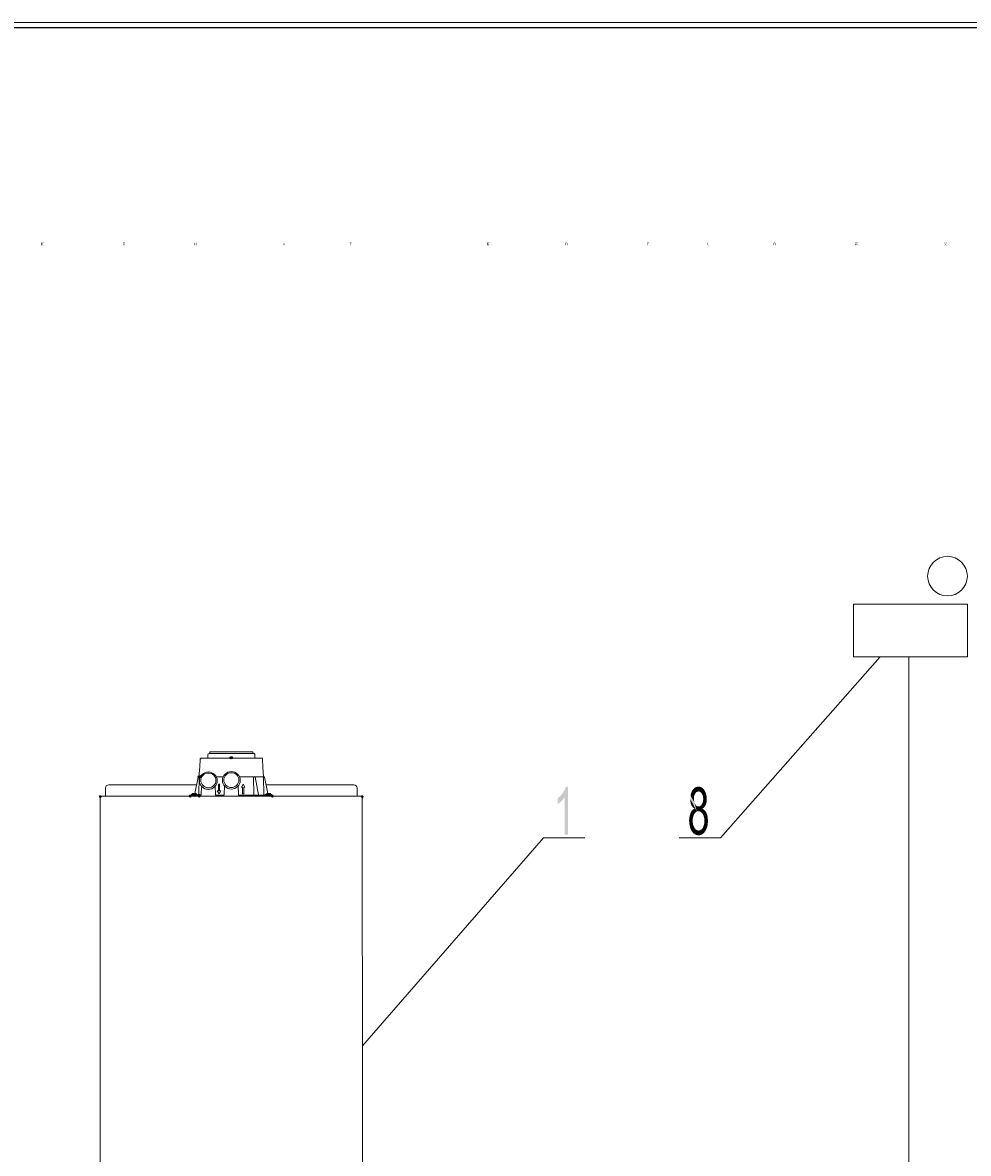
# Model space of a CAD drawing. Header units: millimetres. Extents: x -283 to 124139, y -3891 to 5906.
# Tile 28 of 55: x 907 to 1321, y -2899 to -2404. Entities that reach past the tile are written whole.
import ezdxf

# ---------------------------------------------------------------- set-up
doc = ezdxf.new("R2010")
doc.units = ezdxf.units.MM
doc.header["$LTSCALE"] = 20
doc.header["$MEASUREMENT"] = 0
doc.layers.get('0').update_dxf_attribs({"color": 252, "linetype": 'CONTINUOUS'})

msp = doc.modelspace()

# ---------------------------------------------------------------- hatches: boundary and pattern name
h = msp.add_hatch(color=7)
h.dxf.hatch_style = 2
h.paths.add_polyline_path([(914.78, -2500.44), (914.78, -2500.62), (914.78, -2501.5), (914.78, -2501.66), (915.14, -2501.68), (915.05, -2501.66), (914.96, -2501.5), (914.96, -2501.15), (915.49, -2501.15), (915.49, -2501.5), (915.47, -2501.66), (915.31, -2501.68), (915.84, -2501.68), (915.69, -2501.66), (915.66, -2501.5), (915.66, -2500.62), (915.84, -2500.62), (915.84, -2500.44), (915.31, -2500.44), (915.31, -2500.62), (915.4, -2500.62), (915.49, -2500.62), (915.49, -2500.8), (915.49, -2501.15), (914.96, -2501.15), (914.96, -2500.62), (915.05, -2500.62), (915.14, -2500.62), (915.14, -2500.44)])
h = msp.add_hatch(color=7)
h.dxf.hatch_style = 2
h.paths.add_polyline_path([(950.58, -2500.44), (950.58, -2500.62), (950.58, -2501.5), (950.58, -2501.66), (951.46, -2501.68), (951.46, -2501.5), (951.38, -2501.52), (951.29, -2501.68), (951.2, -2501.68), (951.11, -2501.68), (950.94, -2501.68), (950.78, -2501.68), (950.76, -2501.15), (951.11, -2501.15), (951.2, -2501.17), (951.29, -2501.32), (951.29, -2500.8), (951.27, -2500.95), (951.11, -2500.97), (950.76, -2501.15), (950.76, -2500.62), (950.91, -2500.62), (951.18, -2500.62), (951.29, -2500.62), (951.29, -2500.8), (951.46, -2500.8), (951.46, -2500.44)])
h = msp.add_hatch(color=7)
h.dxf.hatch_style = 2
h.paths.add_polyline_path([(981.5, -2500.44), (981.5, -2500.62), (981.59, -2500.62), (981.68, -2500.62), (981.68, -2501.5), (981.59, -2501.66), (981.5, -2501.68), (981.85, -2501.68), (981.7, -2501.66), (981.68, -2501.5), (981.68, -2500.8), (982.03, -2501.68), (982.56, -2500.62), (982.56, -2501.5), (982.56, -2501.68), (982.47, -2501.68), (982.38, -2501.68), (982.74, -2501.68), (982.74, -2501.5), (982.74, -2500.62), (982.74, -2500.44), (982.56, -2500.44), (982.21, -2501.5), (981.68, -2500.44)])
h = msp.add_hatch(color=7)
h.paths.add_polyline_path([(1021.09, -2500.44), (1020.73, -2501.5), (1020.58, -2501.66), (1020.73, -2501.68), (1020.73, -2501.5), (1020.73, -2501.32), (1021.26, -2501.32), (1021.26, -2501.57), (1021.26, -2501.68), (1021.61, -2501.68), (1021.53, -2501.66), (1021.44, -2501.5)])
h.paths.add_polyline_path([(1021.09, -2500.8), (1021.26, -2501.32), (1020.91, -2501.32)])
h = msp.add_hatch(color=7)
h.dxf.hatch_style = 2
h.paths.add_polyline_path([(1049.85, -2500.44), (1049.85, -2500.8), (1049.85, -2500.71), (1049.85, -2500.62), (1049.96, -2500.62), (1050.2, -2500.62), (1050.2, -2501.68), (1050.02, -2501.68), (1050.55, -2501.68), (1050.4, -2501.66), (1050.38, -2501.5), (1050.38, -2500.62), (1050.53, -2500.62), (1050.64, -2500.64), (1050.73, -2500.8), (1050.73, -2500.44)])
h = msp.add_hatch(color=7)
h.dxf.hatch_style = 2
h.paths.add_polyline_path([(1110.06, -2500.44), (1110.06, -2500.62), (1110.15, -2500.62), (1110.23, -2500.62), (1110.23, -2501.5), (1110.15, -2501.66), (1110.06, -2501.68), (1110.41, -2501.68), (1110.41, -2501.5), (1110.41, -2501.15), (1110.65, -2501.54), (1110.76, -2501.68), (1110.61, -2501.68), (1111.12, -2501.68), (1111.03, -2501.68), (1110.94, -2501.68), (1110.59, -2500.97), (1110.94, -2500.62), (1111.12, -2500.62), (1111.12, -2500.44), (1110.59, -2500.44), (1110.59, -2500.62), (1110.76, -2500.62), (1110.59, -2500.8), (1110.59, -2500.97), (1110.43, -2500.97), (1110.41, -2501.06), (1110.41, -2501.15), (1110.41, -2500.62), (1110.41, -2500.44)])
h = msp.add_hatch(color=7)
h.paths.add_polyline_path([(1144.76, -2500.44), (1144.53, -2500.5), (1144.36, -2500.66), (1144.26, -2500.89), (1144.23, -2501.15), (1144.36, -2501.54), (1144.76, -2501.68), (1145.16, -2501.54), (1145.29, -2501.15), (1145.26, -2500.89), (1145.16, -2500.66), (1144.99, -2500.5)])
h.paths.add_polyline_path([(1144.76, -2500.62), (1145, -2500.75), (1145.11, -2501.15), (1145, -2501.54), (1144.76, -2501.68), (1144.52, -2501.54), (1144.41, -2501.15), (1144.52, -2500.75)])
h = msp.add_hatch(color=7)
h.dxf.hatch_style = 2
h.paths.add_polyline_path([(1180.03, -2500.44), (1180.03, -2500.8), (1180.03, -2500.71), (1180.03, -2500.62), (1180.14, -2500.62), (1180.38, -2500.62), (1180.38, -2501.68), (1180.21, -2501.68), (1180.74, -2501.68), (1180.58, -2501.66), (1180.56, -2501.5), (1180.56, -2500.62), (1180.71, -2500.62), (1180.82, -2500.64), (1180.91, -2500.8), (1180.91, -2500.44)])
h = msp.add_hatch(color=7)
h.paths.add_polyline_path([(1206.6, -2500.44), (1206.24, -2501.5), (1206.09, -2501.66), (1206.24, -2501.68), (1206.24, -2501.5), (1206.24, -2501.32), (1206.77, -2501.32), (1206.77, -2501.57), (1206.77, -2501.68), (1207.13, -2501.68), (1207.04, -2501.66), (1206.95, -2501.5)])
h.paths.add_polyline_path([(1206.6, -2500.8), (1206.77, -2501.32), (1206.42, -2501.32)])
h = msp.add_hatch(color=7)
h.paths.add_polyline_path([(1235.89, -2500.44), (1235.66, -2500.5), (1235.49, -2500.66), (1235.39, -2500.89), (1235.36, -2501.15), (1235.49, -2501.54), (1235.89, -2501.68), (1236.28, -2501.54), (1236.42, -2501.15), (1236.38, -2500.89), (1236.28, -2500.66), (1236.12, -2500.5)])
h.paths.add_polyline_path([(1235.89, -2500.62), (1236.13, -2500.75), (1236.24, -2501.15), (1236.13, -2501.54), (1235.89, -2501.68), (1235.65, -2501.54), (1235.54, -2501.15), (1235.65, -2500.75)])
h = msp.add_hatch(color=7)
h.dxf.hatch_style = 2
h.paths.add_polyline_path([(1271.16, -2500.44), (1271.16, -2500.62), (1271.16, -2500.8), (1271.31, -2500.82), (1271.34, -2500.97), (1271.34, -2501.06), (1271.34, -2501.15), (1271.51, -2501.68), (1271.86, -2500.97), (1271.86, -2501.15), (1272.04, -2501.68), (1272.22, -2501.68), (1272.22, -2501.32), (1272.22, -2501.15), (1272.39, -2500.62), (1272.55, -2500.62), (1272.57, -2500.44), (1272.22, -2500.44), (1272.22, -2500.62), (1272.37, -2500.62), (1272.39, -2500.71), (1272.39, -2500.8), (1272.22, -2501.32), (1271.86, -2500.8), (1271.86, -2500.62), (1272.04, -2500.62), (1272.04, -2500.44), (1271.51, -2500.44), (1271.51, -2500.62), (1271.69, -2500.62), (1271.86, -2500.8), (1271.69, -2501.32), (1271.34, -2500.8), (1271.34, -2500.62), (1271.51, -2500.62), (1271.51, -2500.44)])
h = msp.add_hatch(color=7)
h.dxf.hatch_style = 2
h.paths.add_polyline_path([(1310.21, -2500.44), (1310.21, -2500.62), (1310.39, -2500.62), (1310.39, -2501.5), (1310.3, -2501.66), (1310.21, -2501.68), (1310.57, -2501.68), (1310.41, -2501.66), (1310.39, -2501.5), (1310.39, -2500.8), (1311.1, -2501.68), (1311.1, -2500.8), (1311.12, -2500.64), (1311.27, -2500.62), (1311.27, -2500.44), (1310.92, -2500.44), (1310.92, -2500.62), (1311.07, -2500.64), (1311.1, -2500.8), (1311.1, -2501.5), (1310.39, -2500.44)])
h = msp.add_hatch(color=7)
edge = h.paths.add_edge_path()
edge.add_ellipse((997.82, -2726.1), major_axis=(0.688, 0), ratio=0.923077, start_angle=0, end_angle=360)
h = msp.add_hatch(color=7)
edge = h.paths.add_edge_path()
edge.add_ellipse((998.29, -2726.1), major_axis=(0.688, 0), ratio=0.923077, start_angle=0, end_angle=360)
h = msp.add_hatch(color=7)
edge = h.paths.add_edge_path()
edge.add_arc((983.79, -2734.48), 0.648, 0, 360)
h = msp.add_hatch(color=7)
edge = h.paths.add_edge_path()
edge.add_arc((984.59, -2734.35), 0.635, 0, 360)
h = msp.add_hatch(color=7)
h.dxf.hatch_style = 2
h.paths.add_polyline_path([(1145.56, -2759.75), (1144.03, -2759.75), (1144.03, -2743.4), (1143.18, -2744.51), (1142.12, -2745.57), (1140.9, -2746.47), (1140.9, -2743.98), (1142.17, -2742.87), (1143.18, -2741.6), (1143.97, -2740.23), (1144.56, -2738.74), (1145.56, -2738.74)])
h = msp.add_hatch(color=7)
h.dxf.hatch_style = 2
h.paths.add_polyline_path([(1200.59, -2739.59), (1201.18, -2739.11), (1202.08, -2740.97)])
h = msp.add_hatch(color=7)
h.dxf.hatch_style = 2
h.paths.add_polyline_path([(1201.18, -2739.11), (1201.86, -2738.85), (1202.66, -2738.74)])
h = msp.add_hatch(color=7)
h.dxf.hatch_style = 2
h.paths.add_polyline_path([(1201.18, -2739.11), (1202.66, -2738.74), (1202.66, -2740.86)])
h = msp.add_hatch(color=7)
h.dxf.hatch_style = 2
h.paths.add_polyline_path([(1201.18, -2739.11), (1202.66, -2740.86), (1202.08, -2740.97)])
h = msp.add_hatch(color=7)
h.dxf.hatch_style = 2
h.paths.add_polyline_path([(1202.66, -2738.74), (1203.4, -2738.85), (1204.09, -2739.11)])
h = msp.add_hatch(color=7)
h.dxf.hatch_style = 2
h.paths.add_polyline_path([(1202.66, -2738.74), (1204.09, -2739.11), (1203.19, -2740.97)])
h = msp.add_hatch(color=7)
h.dxf.hatch_style = 2
h.paths.add_polyline_path([(1202.66, -2738.74), (1203.19, -2740.97), (1202.66, -2740.86)])
h = msp.add_hatch(color=7)
h.dxf.hatch_style = 2
h.paths.add_polyline_path([(1204.09, -2739.11), (1203.66, -2741.28), (1203.19, -2740.97)])
h = msp.add_hatch(color=7)
h.dxf.hatch_style = 2
h.paths.add_polyline_path([(1204.09, -2739.11), (1204.09, -2741.81), (1203.66, -2741.28)])
h = msp.add_hatch(color=7)
h.dxf.hatch_style = 2
h.paths.add_polyline_path([(1204.09, -2739.11), (1204.72, -2739.64), (1205.25, -2740.33)])
h = msp.add_hatch(color=7)
h.dxf.hatch_style = 2
h.paths.add_polyline_path([(1204.09, -2739.11), (1205.25, -2740.33), (1205.83, -2741.44)])
h = msp.add_hatch(color=7)
h.dxf.hatch_style = 2
h.paths.add_polyline_path([(1204.09, -2739.11), (1205.83, -2741.44), (1206.15, -2742.77)])
h = msp.add_hatch(color=7)
h.dxf.hatch_style = 2
h.paths.add_polyline_path([(1204.09, -2739.11), (1206.15, -2742.77), (1204.56, -2742.87)])
h = msp.add_hatch(color=7)
h.dxf.hatch_style = 2
h.paths.add_polyline_path([(1204.09, -2739.11), (1204.56, -2742.87), (1204.09, -2741.81)])
h = msp.add_hatch(color=7)
edge = h.paths.add_edge_path()
edge.add_arc((940.69, -2743.14), 0.648, 0, 360)
h = msp.add_hatch(color=7)
edge = h.paths.add_edge_path()
edge.add_arc((980.09, -2742.82), 0.635, 0, 360)
h = msp.add_hatch(color=7)
edge = h.paths.add_edge_path()
edge.add_ellipse((980.09, -2742.87), major_axis=(0, 0.688), ratio=0.923077, start_angle=0, end_angle=360)
h = msp.add_hatch(color=7)
edge = h.paths.add_edge_path()
edge.add_ellipse((983.95, -2742.87), major_axis=(0, 0.688), ratio=0.923077, start_angle=0, end_angle=360)
h = msp.add_hatch(color=7)
edge = h.paths.add_edge_path()
edge.add_arc((983.95, -2742.82), 0.635, 0, 360)
h = msp.add_hatch(color=7)
edge = h.paths.add_edge_path()
edge.add_arc((983.98, -2742.5), 0.648, 0, 360)
h = msp.add_hatch(color=7)
edge = h.paths.add_edge_path()
edge.add_arc((1016.02, -2742.82), 0.635, 0, 360)
h = msp.add_hatch(color=7)
edge = h.paths.add_edge_path()
edge.add_ellipse((1016.02, -2742.87), major_axis=(0, 0.688), ratio=0.923077, start_angle=0, end_angle=360)
h = msp.add_hatch(color=7)
edge = h.paths.add_edge_path()
edge.add_arc((1055.42, -2743.14), 0.648, 0, 360)
h = msp.add_hatch(color=7)
h.dxf.hatch_style = 2
h.paths.add_polyline_path([(1199.06, -2744.14), (1199.17, -2742.66), (1201.92, -2749.64)])
h = msp.add_hatch(color=7)
h.dxf.hatch_style = 2
h.paths.add_polyline_path([(1200.91, -2748.37), (1199.11, -2745.36), (1199.06, -2744.14)])
h = msp.add_hatch(color=7)
h.dxf.hatch_style = 2
h.paths.add_polyline_path([(1199.06, -2744.14), (1201.92, -2749.64), (1200.91, -2748.37)])
h = msp.add_hatch(color=7)
h.dxf.hatch_style = 2
h.paths.add_polyline_path([(1199.17, -2742.66), (1200.01, -2740.28), (1200.59, -2739.59)])
h = msp.add_hatch(color=7)
h.dxf.hatch_style = 2
h.paths.add_polyline_path([(1199.17, -2742.66), (1200.59, -2739.59), (1201.18, -2741.81)])
h = msp.add_hatch(color=7)
h.dxf.hatch_style = 2
h.paths.add_polyline_path([(1199.17, -2742.66), (1199.48, -2741.39), (1200.01, -2740.28)])
h = msp.add_hatch(color=7)
h.dxf.hatch_style = 2
h.paths.add_polyline_path([(1199.17, -2742.66), (1201.18, -2741.81), (1200.75, -2742.82)])
h = msp.add_hatch(color=7)
h.dxf.hatch_style = 2
h.paths.add_polyline_path([(1201.92, -2749.64), (1199.17, -2742.66), (1200.91, -2745.83)])
h = msp.add_hatch(color=7)
h.dxf.hatch_style = 2
h.paths.add_polyline_path([(1199.17, -2742.66), (1200.7, -2744.99), (1200.91, -2745.83)])
h = msp.add_hatch(color=7)
h.dxf.hatch_style = 2
h.paths.add_polyline_path([(1199.17, -2742.66), (1200.65, -2744.04), (1200.7, -2744.99)])
h = msp.add_hatch(color=7)
h.dxf.hatch_style = 2
h.paths.add_polyline_path([(1199.17, -2742.66), (1200.75, -2742.82), (1200.65, -2744.04)])
h = msp.add_hatch(color=7)
h.dxf.hatch_style = 2
h.paths.add_polyline_path([(1200.59, -2739.59), (1201.6, -2741.28), (1201.18, -2741.81)])
h = msp.add_hatch(color=7)
h.dxf.hatch_style = 2
h.paths.add_polyline_path([(1200.59, -2739.59), (1202.08, -2740.97), (1201.6, -2741.28)])
h = msp.add_hatch(color=7)
h.dxf.hatch_style = 2
h.paths.add_polyline_path([(1206.15, -2742.77), (1204.72, -2744.19), (1204.56, -2742.87)])
h = msp.add_hatch(color=7)
h.dxf.hatch_style = 2
h.paths.add_polyline_path([(1206.26, -2744.19), (1206.15, -2745.62), (1204.56, -2745.46)])
h = msp.add_hatch(color=7)
h.dxf.hatch_style = 2
h.paths.add_polyline_path([(1206.26, -2744.19), (1204.56, -2745.46), (1204.72, -2744.19)])
h = msp.add_hatch(color=7)
h.dxf.hatch_style = 2
h.paths.add_polyline_path([(1206.15, -2742.77), (1206.26, -2744.19), (1204.72, -2744.19)])
h = msp.add_hatch(color=7)
h.dxf.hatch_style = 2
h.paths.add_polyline_path([(1200.91, -2748.37), (1199.32, -2746.36), (1199.11, -2745.36)])
h = msp.add_hatch(color=7)
h.dxf.hatch_style = 2
h.paths.add_polyline_path([(1200.91, -2748.37), (1199.69, -2747.21), (1199.32, -2746.36)])
h = msp.add_hatch(color=7)
h.dxf.hatch_style = 2
h.paths.add_polyline_path([(1199.64, -2749.38), (1200.22, -2748.75), (1200.91, -2748.43)])
h = msp.add_hatch(color=7)
h.dxf.hatch_style = 2
h.paths.add_polyline_path([(1199.64, -2749.38), (1200.91, -2748.43), (1201.34, -2750.07)])
h = msp.add_hatch(color=7)
h.dxf.hatch_style = 2
h.paths.add_polyline_path([(1200.91, -2748.37), (1200.22, -2747.9), (1199.69, -2747.21)])
h = msp.add_hatch(color=7)
h.dxf.hatch_style = 2
h.paths.add_polyline_path([(1201.92, -2749.64), (1200.91, -2745.83), (1201.23, -2746.52)])
h = msp.add_hatch(color=7)
h.dxf.hatch_style = 2
h.paths.add_polyline_path([(1201.92, -2749.64), (1200.91, -2748.43), (1200.91, -2748.37)])
h = msp.add_hatch(color=7)
h.dxf.hatch_style = 2
h.paths.add_polyline_path([(1201.92, -2749.64), (1201.34, -2750.07), (1200.91, -2748.43)])
h = msp.add_hatch(color=7)
h.dxf.hatch_style = 2
h.paths.add_polyline_path([(1201.92, -2749.64), (1201.23, -2746.52), (1201.65, -2747)])
h = msp.add_hatch(color=7)
h.dxf.hatch_style = 2
h.paths.add_polyline_path([(1201.92, -2749.64), (1201.65, -2747), (1202.13, -2747.32)])
h = msp.add_hatch(color=7)
h.dxf.hatch_style = 2
h.paths.add_polyline_path([(1202.13, -2747.32), (1202.66, -2749.54), (1201.92, -2749.64)])
h = msp.add_hatch(color=7)
h.dxf.hatch_style = 2
h.paths.add_polyline_path([(1202.13, -2747.32), (1202.66, -2747.42), (1202.66, -2749.54)])
h = msp.add_hatch(color=7)
h.dxf.hatch_style = 2
h.paths.add_polyline_path([(1204.46, -2748.37), (1202.66, -2747.42), (1203.24, -2747.32)])
h = msp.add_hatch(color=7)
h.dxf.hatch_style = 2
h.paths.add_polyline_path([(1204.46, -2748.37), (1202.66, -2749.54), (1202.66, -2747.42)])
h = msp.add_hatch(color=7)
h.dxf.hatch_style = 2
h.paths.add_polyline_path([(1204.46, -2748.37), (1203.29, -2749.64), (1202.66, -2749.54)])
h = msp.add_hatch(color=7)
h.dxf.hatch_style = 2
h.paths.add_polyline_path([(1204.46, -2748.37), (1203.24, -2747.32), (1203.72, -2747)])
h = msp.add_hatch(color=7)
h.dxf.hatch_style = 2
h.paths.add_polyline_path([(1203.29, -2749.64), (1204.46, -2748.37), (1204.46, -2748.43)])
h = msp.add_hatch(color=7)
h.dxf.hatch_style = 2
h.paths.add_polyline_path([(1203.93, -2750.07), (1203.29, -2749.64), (1204.46, -2748.43)])
h = msp.add_hatch(color=7)
h.dxf.hatch_style = 2
h.paths.add_polyline_path([(1204.46, -2748.37), (1203.72, -2747), (1204.14, -2746.47)])
h = msp.add_hatch(color=7)
h.dxf.hatch_style = 2
h.paths.add_polyline_path([(1204.46, -2748.43), (1204.46, -2750.7), (1203.93, -2750.07)])
h = msp.add_hatch(color=7)
h.dxf.hatch_style = 2
h.paths.add_polyline_path([(1206.15, -2745.62), (1204.14, -2746.47), (1204.56, -2745.46)])
h = msp.add_hatch(color=7)
h.dxf.hatch_style = 2
h.paths.add_polyline_path([(1206.15, -2745.62), (1204.46, -2748.37), (1204.14, -2746.47)])
h = msp.add_hatch(color=7)
h.dxf.hatch_style = 2
h.paths.add_polyline_path([(1206.15, -2745.62), (1205.25, -2747.69), (1204.46, -2748.37)])
h = msp.add_hatch(color=7)
h.dxf.hatch_style = 2
h.paths.add_polyline_path([(1204.46, -2748.43), (1205.3, -2749.06), (1205.94, -2749.91)])
h = msp.add_hatch(color=7)
h.dxf.hatch_style = 2
h.paths.add_polyline_path([(1204.46, -2748.43), (1205.94, -2749.91), (1204.46, -2750.7)])
h = msp.add_hatch(color=7)
h.dxf.hatch_style = 2
h.paths.add_polyline_path([(1206.15, -2745.62), (1205.83, -2746.79), (1205.25, -2747.69)])
h = msp.add_hatch(color=7)
h.dxf.hatch_style = 2
h.paths.add_polyline_path([(1198.53, -2753.67), (1198.58, -2752.45), (1200.17, -2752.61)])
h = msp.add_hatch(color=7)
h.dxf.hatch_style = 2
h.paths.add_polyline_path([(1198.53, -2753.67), (1200.17, -2752.61), (1200.12, -2753.72)])
h = msp.add_hatch(color=7)
h.dxf.hatch_style = 2
h.paths.add_polyline_path([(1198.69, -2755.41), (1198.53, -2753.67), (1200.12, -2753.72)])
h = msp.add_hatch(color=7)
h.dxf.hatch_style = 2
h.paths.add_polyline_path([(1198.58, -2752.45), (1198.85, -2751.29), (1200.44, -2751.6)])
h = msp.add_hatch(color=7)
h.dxf.hatch_style = 2
h.paths.add_polyline_path([(1198.58, -2752.45), (1200.44, -2751.6), (1200.17, -2752.61)])
h = msp.add_hatch(color=7)
h.dxf.hatch_style = 2
h.paths.add_polyline_path([(1198.69, -2755.41), (1200.12, -2753.72), (1200.17, -2754.88)])
h = msp.add_hatch(color=7)
h.dxf.hatch_style = 2
h.paths.add_polyline_path([(1198.85, -2751.29), (1199.17, -2750.23), (1199.64, -2749.38)])
h = msp.add_hatch(color=7)
h.dxf.hatch_style = 2
h.paths.add_polyline_path([(1198.85, -2751.29), (1199.64, -2749.38), (1200.81, -2750.76)])
h = msp.add_hatch(color=7)
h.dxf.hatch_style = 2
h.paths.add_polyline_path([(1198.85, -2751.29), (1200.81, -2750.76), (1200.44, -2751.6)])
h = msp.add_hatch(color=7)
h.dxf.hatch_style = 2
h.paths.add_polyline_path([(1199.64, -2749.38), (1201.34, -2750.07), (1200.81, -2750.76)])
h = msp.add_hatch(color=7)
h.dxf.hatch_style = 2
h.paths.add_polyline_path([(1205.94, -2749.91), (1204.88, -2751.6), (1204.46, -2750.7)])
h = msp.add_hatch(color=7)
h.dxf.hatch_style = 2
h.paths.add_polyline_path([(1205.94, -2749.91), (1206.42, -2750.97), (1204.88, -2751.6)])
h = msp.add_hatch(color=7)
h.dxf.hatch_style = 2
h.paths.add_polyline_path([(1206.42, -2750.97), (1205.15, -2752.61), (1204.88, -2751.6)])
h = msp.add_hatch(color=7)
h.dxf.hatch_style = 2
h.paths.add_polyline_path([(1206.42, -2750.97), (1206.68, -2752.24), (1205.15, -2752.61)])
h = msp.add_hatch(color=7)
h.dxf.hatch_style = 2
h.paths.add_polyline_path([(1206.68, -2752.24), (1205.2, -2753.77), (1205.15, -2752.61)])
h = msp.add_hatch(color=7)
h.dxf.hatch_style = 2
h.paths.add_polyline_path([(1206.79, -2753.77), (1206.68, -2755.47), (1205.15, -2754.94)])
h = msp.add_hatch(color=7)
h.dxf.hatch_style = 2
h.paths.add_polyline_path([(1206.79, -2753.77), (1205.15, -2754.94), (1205.2, -2753.77)])
h = msp.add_hatch(color=7)
h.dxf.hatch_style = 2
h.paths.add_polyline_path([(1206.68, -2752.24), (1206.79, -2753.77), (1205.2, -2753.77)])
h = msp.add_hatch(color=7)
h.dxf.hatch_style = 2
h.paths.add_polyline_path([(1199.06, -2756.95), (1198.69, -2755.41), (1200.17, -2754.88)])
h = msp.add_hatch(color=7)
h.dxf.hatch_style = 2
h.paths.add_polyline_path([(1199.06, -2756.95), (1200.17, -2754.88), (1200.44, -2755.89)])
h = msp.add_hatch(color=7)
h.dxf.hatch_style = 2
h.paths.add_polyline_path([(1199.69, -2758.27), (1199.06, -2756.95), (1200.44, -2755.89)])
h = msp.add_hatch(color=7)
h.dxf.hatch_style = 2
h.paths.add_polyline_path([(1199.69, -2758.27), (1200.44, -2755.89), (1200.86, -2756.74)])
h = msp.add_hatch(color=7)
h.dxf.hatch_style = 2
h.paths.add_polyline_path([(1200.33, -2759.06), (1199.69, -2758.27), (1200.86, -2756.74)])
h = msp.add_hatch(color=7)
h.dxf.hatch_style = 2
h.paths.add_polyline_path([(1200.33, -2759.06), (1200.86, -2756.74), (1201.34, -2757.42)])
h = msp.add_hatch(color=7)
h.dxf.hatch_style = 2
h.paths.add_polyline_path([(1201.02, -2759.65), (1200.33, -2759.06), (1201.34, -2757.42)])
h = msp.add_hatch(color=7)
h.dxf.hatch_style = 2
h.paths.add_polyline_path([(1201.02, -2759.65), (1201.34, -2757.42), (1201.97, -2757.85)])
h = msp.add_hatch(color=7)
h.dxf.hatch_style = 2
h.paths.add_polyline_path([(1201.97, -2757.85), (1201.81, -2759.96), (1201.02, -2759.65)])
h = msp.add_hatch(color=7)
h.dxf.hatch_style = 2
h.paths.add_polyline_path([(1201.97, -2757.85), (1202.66, -2760.12), (1201.81, -2759.96)])
h = msp.add_hatch(color=7)
h.dxf.hatch_style = 2
h.paths.add_polyline_path([(1201.97, -2757.85), (1202.66, -2758.01), (1202.66, -2760.12)])
h = msp.add_hatch(color=7)
h.dxf.hatch_style = 2
h.paths.add_polyline_path([(1204.3, -2759.65), (1202.66, -2758.01), (1203.35, -2757.85)])
h = msp.add_hatch(color=7)
h.dxf.hatch_style = 2
h.paths.add_polyline_path([(1204.3, -2759.65), (1202.66, -2760.12), (1202.66, -2758.01)])
h = msp.add_hatch(color=7)
h.dxf.hatch_style = 2
h.paths.add_polyline_path([(1205.04, -2759.06), (1203.35, -2757.85), (1203.98, -2757.48)])
h = msp.add_hatch(color=7)
h.dxf.hatch_style = 2
h.paths.add_polyline_path([(1205.04, -2759.06), (1204.3, -2759.65), (1203.35, -2757.85)])
h = msp.add_hatch(color=7)
h.dxf.hatch_style = 2
h.paths.add_polyline_path([(1205.62, -2758.27), (1203.98, -2757.48), (1204.51, -2756.84)])
h = msp.add_hatch(color=7)
h.dxf.hatch_style = 2
h.paths.add_polyline_path([(1205.62, -2758.27), (1205.04, -2759.06), (1203.98, -2757.48)])
h = msp.add_hatch(color=7)
h.dxf.hatch_style = 2
h.paths.add_polyline_path([(1206.26, -2757), (1204.51, -2756.84), (1204.88, -2755.94)])
h = msp.add_hatch(color=7)
h.dxf.hatch_style = 2
h.paths.add_polyline_path([(1206.26, -2757), (1205.62, -2758.27), (1204.51, -2756.84)])
h = msp.add_hatch(color=7)
h.dxf.hatch_style = 2
h.paths.add_polyline_path([(1206.68, -2755.47), (1204.88, -2755.94), (1205.15, -2754.94)])
h = msp.add_hatch(color=7)
h.dxf.hatch_style = 2
h.paths.add_polyline_path([(1206.68, -2755.47), (1206.26, -2757), (1204.88, -2755.94)])
h = msp.add_hatch(color=7)
h.dxf.hatch_style = 2
h.paths.add_polyline_path([(1204.3, -2759.65), (1203.56, -2759.96), (1202.66, -2760.12)])

# ---------------------------------------------------------------- linework, layer by layer
msp.add_lwpolyline([(-6.12, -2406.32), (-6.12, -3891.32), (2093.88, -3891.32), (2093.88, -2406.32)], close=True)
at = {"color": 7, "lineweight": 0}
for points in [[(86.01, -3846.34), (2071.07, -3846.34), (2071.07, -2404.05), (86.01, -2404.05)], [(1270.5, -2681.96), (1320.45, -2681.96), (1320.45, -2658.79), (1270.5, -2658.79)]]:
    msp.add_lwpolyline(points, close=True, dxfattribs=at)
for points in [[(1212.24, -2761.23), (1282.14, -2681.96)], [(1294.73, -2681.96), (1294.73, -2927.5)], [(988.29, -2724.19), (987.93, -2724.37), (987.76, -2724.77)], [(1007.71, -2724.19), (988.29, -2724.19)], [(988.4, -2724.19), (988.59, -2724.08), (988.66, -2723.93)], [(988.77, -2723.5), (988.61, -2723.61)], [(988.66, -2723.61), (988.66, -2723.93)], [(988.77, -2723.5), (1007.34, -2723.5)], [(1007.45, -2723.61), (1007.34, -2723.45)], [(1007.45, -2723.93), (1007.45, -2723.61)], [(1007.45, -2723.93), (1007.56, -2724.08), (1007.71, -2724.19)], [(1007.87, -2724.19), (1007.71, -2724.19)], [(1008.35, -2724.77), (1008.33, -2724.55), (1008.24, -2724.37), (1008.08, -2724.25), (1007.87, -2724.19)], [(984.43, -2726.73), (984.27, -2730.17)], [(984.43, -2726.36), (984.59, -2726.52), (984.71, -2726.46), (984.75, -2726.36), (984.71, -2726.26), (984.59, -2726.26)], [(984.43, -2726.36), (984.43, -2726.73)], [(984.59, -2726.26), (1011.52, -2726.26)], [(987.76, -2724.77), (987.71, -2726.26)], [(997.66, -2726.26), (997.66, -2726.2), (997.71, -2726.2), (997.71, -2726.15)], [(997.76, -2726.1), (997.76, -2726.15), (997.71, -2726.15)], [(998.24, -2726.1), (997.87, -2726.1)], [(998.4, -2726.15), (998.35, -2726.15), (998.35, -2726.1)], [(998.4, -2726.15), (998.4, -2726.2), (998.45, -2726.2), (998.45, -2726.26)], [(1008.4, -2726.26), (1008.35, -2724.77)], [(1011.68, -2726.36), (1011.58, -2726.2)], [(1011.68, -2726.73), (1011.68, -2726.36)], [(1011.84, -2730.17), (1011.68, -2726.73)], [(983.58, -2734.46), (983.42, -2734.56)], [(983.58, -2734.46), (983.9, -2734.46)], [(983.95, -2734.46), (983.85, -2742.4)], [(984.27, -2730.17), (983.9, -2734.46)], [(984.54, -2734.46), (983.95, -2734.46)], [(988.03, -2732.82), (987.37, -2732.86), (986.76, -2733.03), (986.2, -2733.32), (985.71, -2733.71), (985.3, -2734.19), (984.99, -2734.75), (984.78, -2735.37), (984.69, -2736.05)], [(991.31, -2736.05), (991.25, -2735.38), (991.06, -2734.76), (990.76, -2734.2), (990.36, -2733.72), (989.88, -2733.33), (989.32, -2733.04), (988.7, -2732.86), (988.03, -2732.82)], [(994.48, -2734.46), (991.47, -2734.46)], [(998.08, -2732.66), (997.42, -2732.7), (996.81, -2732.88), (996.25, -2733.17), (995.76, -2733.56), (995.35, -2734.04), (995.04, -2734.6), (994.83, -2735.22), (994.75, -2735.89)], [(1001.36, -2735.89), (1001.3, -2735.22), (1001.11, -2734.61), (1000.81, -2734.05), (1000.41, -2733.57), (999.92, -2733.18), (999.37, -2732.89), (998.75, -2732.71), (998.08, -2732.66)], [(1008.45, -2734.46), (1001.57, -2734.46)], [(1007.87, -2742.45), (1007.82, -2734.46)], [(1012.21, -2734.46), (1008.4, -2734.46)], [(1010.04, -2742.5), (1009.99, -2742.5), (1009.99, -2742.4), (1008.45, -2734.46)], [(1012.21, -2734.46), (1011.84, -2730.17)], [(1012.21, -2734.46), (1012.53, -2734.46)], [(1012.26, -2742.4), (1012.21, -2734.46)], [(1012.63, -2734.56), (1012.53, -2734.46)], [(944.37, -2737.95), (943.84, -2738.06), (943.31, -2738.37), (943.05, -2738.8), (942.94, -2739.38)], [(942.94, -2742.92), (942.94, -2739.38)], [(944.37, -2737.95), (982.74, -2737.95)], [(982.1, -2741.71), (983.48, -2734.56)], [(984.69, -2736.05), (984.78, -2736.69), (984.98, -2737.3), (985.29, -2737.85), (985.7, -2738.33), (986.18, -2738.72), (986.73, -2739.02), (987.33, -2739.21), (987.98, -2739.27), (988.03, -2739.27)], [(984.85, -2742.4), (984.96, -2738.53)], [(988.03, -2739.27), (988.69, -2739.21), (989.31, -2739.02), (989.87, -2738.73), (990.35, -2738.33), (990.75, -2737.86), (991.06, -2737.31), (991.25, -2736.7), (991.31, -2736.05)], [(991.04, -2738.53), (991.2, -2742.4)], [(992.42, -2740.54), (992.42, -2737.63)], [(992.42, -2737.63), (992.9, -2737.63)], [(992.9, -2737.63), (992.9, -2740.54)], [(994.75, -2735.89), (994.83, -2736.54), (995.03, -2737.15), (995.34, -2737.7), (995.74, -2738.19), (996.23, -2738.59), (996.78, -2738.89), (997.38, -2739.09), (998.03, -2739.17), (998.08, -2739.17)], [(994.91, -2742.4), (995.01, -2738.37)], [(998.08, -2739.17), (998.74, -2739.09), (999.36, -2738.9), (999.92, -2738.59), (1000.4, -2738.19), (1000.8, -2737.71), (1001.11, -2737.16), (1001.3, -2736.54), (1001.36, -2735.89)], [(1001.1, -2738.37), (1001.2, -2742.4)], [(1002.47, -2739.06), (1003.22, -2737.63)], [(1002.95, -2739.06), (1002.47, -2739.06)], [(1002.95, -2741.92), (1002.95, -2739.06)], [(1003.22, -2737.63), (1004.01, -2739.06)], [(1003.48, -2739.06), (1003.48, -2741.92)], [(1004.01, -2739.06), (1003.48, -2739.06)], [(1012.63, -2734.56), (1014.01, -2741.71)], [(1013.38, -2737.95), (1051.74, -2737.95)], [(1053.17, -2739.38), (1053.07, -2738.8), (1052.77, -2738.34), (1052.31, -2738.04), (1051.74, -2737.95)], [(1053.17, -2739.38), (1053.17, -2742.92)], [(940.67, -2742.92), (940.67, -2921.15)], [(940.67, -2743.14), (940.67, -2921.36)], [(940.67, -2743.14), (940.67, -2743.35)], [(940.77, -2743.03), (940.72, -2743.14)], [(941.09, -2742.92), (940.77, -2742.98)], [(1055.02, -2742.92), (941.09, -2742.92)], [(980.09, -2742.82), (980.19, -2742.98), (980.36, -2743.08), (980.59, -2742.98), (980.67, -2742.82), (980.59, -2742.58), (980.36, -2742.5)], [(980.36, -2742.5), (983.95, -2742.5)], [(983.21, -2742.24), (980.46, -2742.24)], [(980.46, -2742.24), (980.46, -2742.5)], [(981.1, -2741.71), (981.1, -2741.76), (980.94, -2741.92), (980.88, -2742.02), (980.83, -2742.08), (980.83, -2742.18), (980.78, -2742.24)], [(982.58, -2741.71), (981.1, -2741.71)], [(982.9, -2742.24), (982.58, -2741.71)], [(983.21, -2742.24), (983.21, -2742.5)], [(983.85, -2742.4), (983.85, -2742.5), (983.74, -2742.5)], [(984.01, -2742.5), (983.95, -2742.82)], [(984.01, -2742.5), (984.75, -2742.5)], [(984.75, -2742.5), (984.85, -2742.45)], [(991.2, -2742.4), (991.2, -2742.5), (991.31, -2742.5)], [(991.31, -2742.5), (994.8, -2742.5)], [(992.68, -2741.92), (991.89, -2740.54)], [(991.89, -2740.54), (992.42, -2740.54)], [(993.43, -2740.54), (992.68, -2741.92)], [(992.9, -2740.54), (993.43, -2740.54)], [(994.8, -2742.5), (994.91, -2742.45)], [(1001.2, -2742.4), (1001.26, -2742.45), (1001.26, -2742.5), (1001.36, -2742.5)], [(1001.36, -2742.5), (1015.76, -2742.5)], [(1002.16, -2742.92), (1002.16, -2742.5)], [(1003.48, -2741.92), (1002.95, -2741.92)], [(1007.92, -2742.5), (1007.87, -2742.5), (1007.87, -2742.4)], [(1009.62, -2742.5), (1009.67, -2742.5), (1009.67, -2742.4)], [(1012.37, -2742.5), (1012.32, -2742.5), (1012.26, -2742.45), (1012.26, -2742.4)], [(1015.65, -2742.24), (1012.9, -2742.24)], [(1012.9, -2742.24), (1012.9, -2742.5)], [(1013.59, -2741.71), (1013.38, -2741.92), (1013.32, -2742.02), (1013.32, -2742.08), (1013.27, -2742.13), (1013.27, -2742.18), (1013.22, -2742.24)], [(1015.02, -2741.71), (1013.59, -2741.71)], [(1015.33, -2742.24), (1015.02, -2741.71)], [(1015.65, -2742.24), (1015.65, -2742.5)], [(1016.02, -2742.82), (1015.97, -2742.58), (1015.76, -2742.5)], [(1055.39, -2743.14), (1055.34, -2743.03), (1055.02, -2742.87)], [(1055.34, -2742.82), (1055.44, -2882.94)], [(1055.44, -2743.35), (1055.44, -2743.14)], [(1055.44, -2743.82), (1055.44, -2743.35)], [(1134.82, -2761.23), (1055.44, -2852.3)], [(1134.82, -2761.23), (1152.81, -2761.23)], [(1194.24, -2761.23), (1212.24, -2761.23)], [(1055.44, -2921.15), (1055.44, -2882.94)]]:
    msp.add_lwpolyline(points, dxfattribs=at)
msp.add_circle((1311.69, -2646.54), 8.7, dxfattribs=at)
for centre in [(988, -2736.15), (998.06, -2735.99)]:
    msp.add_ellipse(centre, major_axis=(3.89, 0), ratio=0.979592, start_param=0, end_param=6.283185, dxfattribs=at)

# ---------------------------------------------------------------- texts
at = {"color": 7, "insert": (1306.27, -2651.37), "char_height": 0.3243, "attachment_point": 1}
msp.add_mtext('{\\fT3ROMANS.SHXHorz2_811416N0|b0|i0|c0;D}', dxfattribs=at)

doc.saveas('drawing.dxf')
